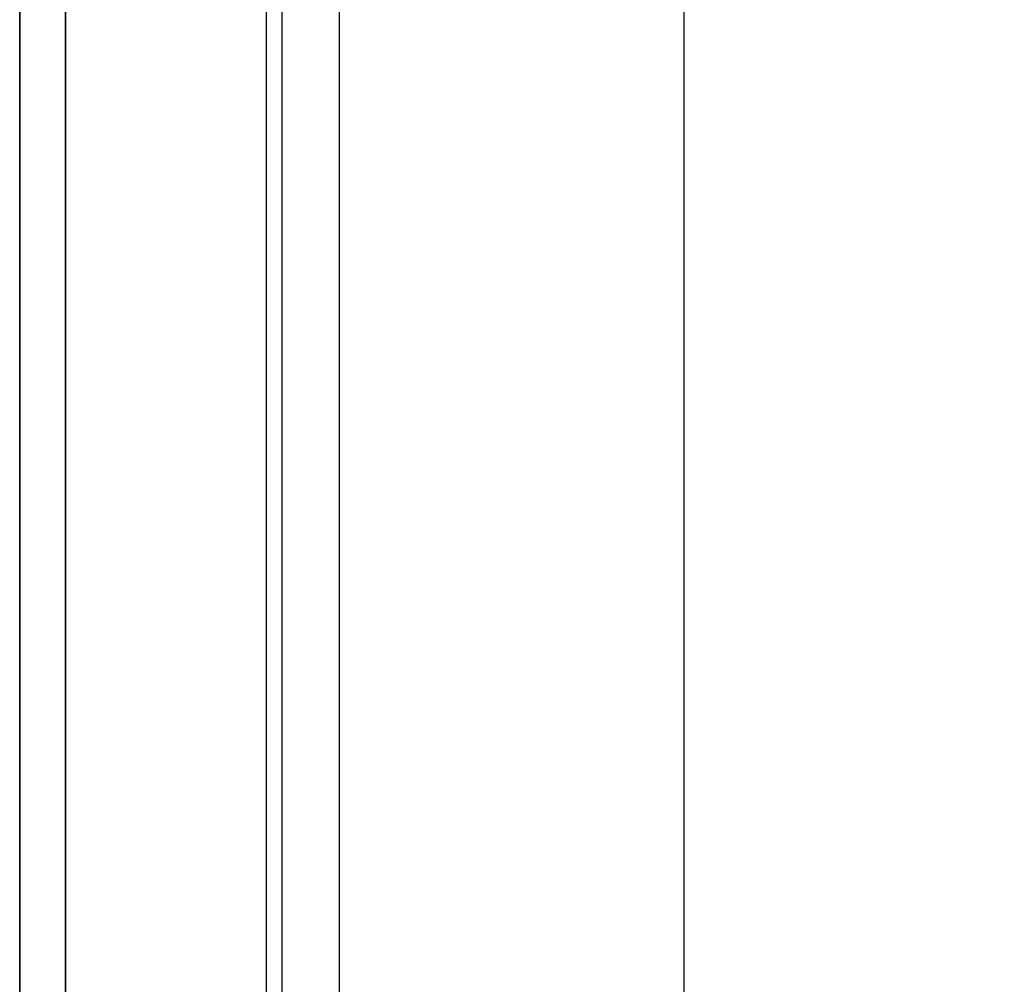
# Model space of a CAD drawing. Header units: millimetres. Extents: x 373037 to 682063, y 76092 to 274210.
# Tile 162 of 256: x 655037 to 655144, y 265150 to 265256. Entities that reach past the tile are written whole.
import ezdxf

# ---------------------------------------------------------------- set-up
doc = ezdxf.new("R2010")
doc.units = ezdxf.units.MM
doc.header["$LTSCALE"] = 100
doc.linetypes.add('ČÁRKOVANÁ', pattern=[19.05, 12.7, -6.35])
doc.layers.add('PUDORYS', color=253, linetype='CONTINUOUS')

msp = doc.modelspace()

# ---------------------------------------------------------------- linework, layer by layer
at = {"layer": 'PUDORYS', "color": 252, "ltscale": 15, "true_color": 0x939598}
for points in [[(655036.64, 249592.15), (681616.64, 249592.15), (681616.64, 273272.15), (655036.64, 273272.15)], [(681611.64, 273267.15), (655041.64, 273267.15), (655041.64, 249597.15), (681611.64, 249597.15)], [(655063.64, 249619.15), (681589.64, 249619.15), (681589.64, 273245.15), (655063.64, 273245.15)], [(681581.64, 273237.15), (655071.64, 273237.15), (655071.64, 249627.15), (681581.64, 249627.15)], [(655065.38, 265107.83), (655065.38, 265576.49), (655109.38, 265576.49), (655109.38, 265107.83)]]:
    msp.add_lwpolyline(points, close=True, dxfattribs=at)
at = {"layer": 'PUDORYS', "color": 252, "linetype": 'ČÁRKOVANÁ', "ltscale": 5, "true_color": 0x939598}
for points in [[(681606.64, 249602.15), (655036.64, 249602.15), (655036.64, 273272.15), (681606.64, 273272.15)], [(681611.64, 249597.15), (655041.64, 249597.15), (655041.64, 273267.15), (681611.64, 273267.15)]]:
    msp.add_lwpolyline(points, close=True, dxfattribs=at)
at = {"layer": 'PUDORYS', "color": 252, "true_color": 0x939598}
msp.add_lwpolyline([(655065.38, 265188.8), (655065.38, 265576.49), (655109.38, 265576.49), (655109.38, 265188.8), (655109.38, 265107.83), (655065.38, 265107.83)], close=True, dxfattribs=at)

doc.saveas('drawing.dxf')
